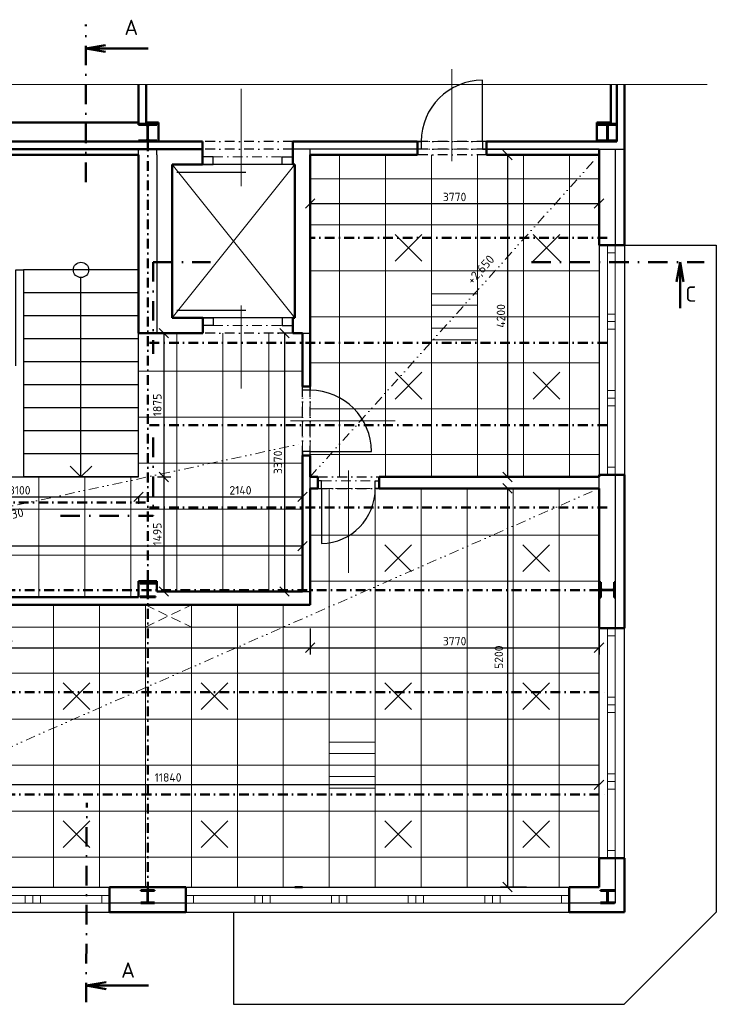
# Model space of a CAD drawing. Header units: millimetres. Extents: x -118752 to 407724, y -73278 to 155058.
# Tile 60 of 256: x 15542 to 24632, y 7913 to 20758. Entities that reach past the tile are written whole.
import ezdxf
from ezdxf.enums import TextEntityAlignment as Align

# ---------------------------------------------------------------- set-up
doc = ezdxf.new("R2010")
doc.units = ezdxf.units.MM
doc.header["$LTSCALE"] = 10
for name, pattern in [('DASHDOT', [25.4, 12.7, -6.35, 0, -6.35]), ('DASHED', [19.05, 12.7, -6.35]), ('DIVIDE', [31.75, 12.7, -6.35, 0, -6.35, 0, -6.35])]:
    doc.linetypes.add(name, pattern=pattern)
for name, color, linetype, lineweight in [('CKDVERE_', 7, 'Continuous', 25), ('CKDVERE_NADROVINOU', 1, 'DASHDOT', 18), ('CKDVERE_OSY', 1, 'Continuous', 18), ('CKDVERE_ZARUBNE_RAM', 5, 'Continuous', 25), ('CKKOTY', 3, 'Continuous', 25), ('CKOKNA', 1, 'Continuous', 18), ('CKPOPIS_POHLED', 3, 'Continuous', 25), ('CKRASTR', 7, 'DASHDOT', 15), ('CKREZY_OZNACENI', 4, 'DASHDOT', 50), ('CKSCHODY_PODROVINOU', 7, 'Continuous', 25), ('CKSCHODY_VYSTUP', 7, 'Continuous', 25), ('CKSTENY_NADROVINOU', 7, 'DASHDOT', 25), ('CKSTENY_PODROVINOU', 7, 'Continuous', 25), ('CKSTENY_REZ', 6, 'Continuous', 50), ('CKTEXTY_MALE', 3, 'Continuous', 18), ('CSPROFILY_REZY', 4, 'Continuous', 50), ('IN_C_TENKA', 7, 'Continuous', 18), ('podhledy', 7, 'Continuous', 20)]:
    doc.layers.add(name, color=color, linetype=linetype, lineweight=lineweight)
doc.styles.get("Standard").update_dxf_attribs({"font": 'isocpeur.ttf'})
doc.linetypes.add('PRERUSENI', pattern='A,60,[100,CADKON.SHX,S=2.5,R=0,X=0,Y=0],-10', length=70)
doc.dimstyles.new('CADKON', dxfattribs={"dimscale": 50, "dimtxt": 2.2, "dimasz": 2.5, "dimexe": 1.8, "dimexo": 5, "dimgap": 0.6, "dimtad": 1, "dimrnd": 1, "dimtxsty": 'Standard', "dimblk1": 'OBLIQUE', "dimblk2": 'OBLIQUE', "dimsah": 1, "dimcen": 2.5, "dimadec": 1, "dimazin": 2, "dimtfac": 1, "dimtdec": 4, "dimtix": 1, "dimtmove": 2, "dimatfit": 3, "dimldrblk": 'OPEN30', "dimfxl": 5, "dimfxlon": 1, "dimtolj": 1, "dimarcsym": 0})

# ---------------------------------------------------------------- blocks, each defined once
blk = doc.blocks.new('CK_S_EXT_HEAHEA180')
for p, q in [((-90, 85.5), (90, 85.5)), ((-90, 85.5), (-90, 76)), ((-90, 76), (-18, 76)), ((-3, -61), (-3, 61)), ((3, -61), (3, 61)), ((90, 76), (18, 76)), ((90, 85.5), (90, 76)), ((-90, -85.5), (-90, -76)), ((-90, -76), (-18, -76)), ((-90, -85.5), (90, -85.5)), ((90, -76), (18, -76)), ((90, -85.5), (90, -76))]:
    blk.add_line(p, q)
for centre, start, end in [((-18, 61), 0, 90), ((18, 61), 90, 180), ((-18, -61), 270, 0), ((18, -61), 180, 270)]:
    blk.add_arc(centre, 15, start, end)
blk = doc.blocks.new('CK_S_EXT_HEAHEA200')
for p, q in [((-100, 95), (100, 95)), ((-100, 95), (-100, 85)), ((-100, 85), (-21.25, 85)), ((-3.25, -67), (-3.25, 67)), ((3.25, -67), (3.25, 67)), ((100, 85), (21.25, 85)), ((100, 95), (100, 85)), ((-100, -95), (-100, -85)), ((-100, -85), (-21.25, -85)), ((-100, -95), (100, -95)), ((100, -85), (21.25, -85)), ((100, -95), (100, -85))]:
    blk.add_line(p, q)
for centre, start, end in [((-21.25, 67), 0, 90), ((21.25, 67), 90, 180), ((-21.25, -67), 270, 0), ((21.25, -67), 180, 270)]:
    blk.add_arc(centre, 18, start, end)
blk = doc.blocks.new('CK_S_EXT_HEAHEA240')
for p, q in [((-120, 115), (120, 115)), ((-120, 115), (-120, 103)), ((-120, 103), (-24.75, 103)), ((-3.75, -82), (-3.75, 82)), ((3.75, -82), (3.75, 82)), ((120, 103), (24.75, 103)), ((120, 115), (120, 103)), ((-120, -115), (-120, -103)), ((-120, -103), (-24.75, -103)), ((-120, -115), (120, -115)), ((120, -103), (24.75, -103)), ((120, -115), (120, -103))]:
    blk.add_line(p, q)
for centre, start, end in [((-24.75, 82), 0, 90), ((24.75, 82), 90, 180), ((-24.75, -82), 270, 0), ((24.75, -82), 180, 270)]:
    blk.add_arc(centre, 21, start, end)
blk = doc.blocks.new('_OBLIQUE')
at = {"color": 0, "linetype": 'ByBlock'}
blk.add_line((-0.5, -0.5), (0.5, 0.5), dxfattribs=at)
blk = doc.blocks.new('*D9742')
at = {"layer": 'CKKOTY', "color": 0, "lineweight": -2}
for p, q in [((19332, 18610), (19332, 18270)), ((23102, 18610), (23102, 18270)), ((19332, 18360), (23102, 18360))]:
    blk.add_line(p, q, dxfattribs=at)
at = {"layer": 'Defpoints', "color": 0}
for p in [(19332, 18993), (23102, 18993), (23102, 18360)]:
    blk.add_point(p, dxfattribs=at)
at = {"layer": 'CKKOTY', "color": 0, "lineweight": -2, "xscale": 125, "yscale": 125, "zscale": 125, "rotation": 180}
blk.add_blockref('_OBLIQUE', (19332, 18360), dxfattribs=at)
at = {"layer": 'CKKOTY', "color": 0, "lineweight": -2, "xscale": 125, "yscale": 125, "zscale": 125}
blk.add_blockref('_OBLIQUE', (23102, 18360), dxfattribs=at)
at = {"layer": 'CKKOTY', "color": 0, "insert": (21217, 18445), "char_height": 110, "attachment_point": 5}
blk.add_mtext('\\A1;3770', dxfattribs=at)
blk = doc.blocks.new('_Open30')
at = {"color": 0, "lineweight": -2}
for p, q in [((-1, 0.27), (0, 0)), ((0, 0), (-1, -0.27)), ((0, 0), (-1, 0))]:
    blk.add_line(p, q, dxfattribs=at)
blk = doc.blocks.new('*D9743')
at = {"layer": 'CKKOTY', "color": 0, "lineweight": -2}
for p, q in [((22157, 18993), (21817, 18993)), ((21907, 18993), (21907, 14793)), ((22157, 14793), (21817, 14793))]:
    blk.add_line(p, q, dxfattribs=at)
at = {"layer": 'Defpoints', "color": 0}
for p in [(23102, 18993), (21907, 14793), (23102, 14793)]:
    blk.add_point(p, dxfattribs=at)
at = {"layer": 'CKKOTY', "color": 0, "lineweight": -2, "xscale": 125, "yscale": 125, "zscale": 125}
for p, rotation in [((21907, 18993), 90), ((21907, 14793), 270)]:
    blk.add_blockref('_OBLIQUE', p, dxfattribs=dict(at, rotation=rotation))
at = {"layer": 'CKKOTY', "color": 0, "insert": (21822, 16893), "char_height": 110, "attachment_point": 5, "rotation": 90}
blk.add_mtext('\\A1;4200', dxfattribs=at)
blk = doc.blocks.new('*D9745')
at = {"layer": 'CKKOTY', "color": 0, "lineweight": -2}
for p, q in [((22157, 14643), (21817, 14643)), ((21907, 14643), (21907, 9443)), ((22157, 9443), (21817, 9443))]:
    blk.add_line(p, q, dxfattribs=at)
at = {"layer": 'Defpoints', "color": 0}
for p in [(23102, 14643), (21907, 9443), (23102, 9443)]:
    blk.add_point(p, dxfattribs=at)
at = {"layer": 'CKKOTY', "color": 0, "lineweight": -2, "xscale": 125, "yscale": 125, "zscale": 125}
for p, rotation in [((21907, 14643), 90), ((21907, 9443), 270)]:
    blk.add_blockref('_OBLIQUE', p, dxfattribs=dict(at, rotation=rotation))
at = {"layer": 'CKKOTY', "color": 0, "insert": (21795, 12441), "char_height": 110, "attachment_point": 5, "rotation": 90}
blk.add_mtext('\\A1;5200', dxfattribs=at)
blk = doc.blocks.new('*D9746')
at = {"layer": 'CKKOTY', "color": 0, "lineweight": -2}
for p, q in [((11262, 10526), (11262, 10866)), ((23102, 10526), (23102, 10866)), ((23102, 10776), (11262, 10776))]:
    blk.add_line(p, q, dxfattribs=at)
at = {"layer": 'Defpoints', "color": 0}
for p in [(11262, 10776), (11262, 9443), (23102, 9443)]:
    blk.add_point(p, dxfattribs=at)
at = {"layer": 'CKKOTY', "color": 0, "lineweight": -2, "xscale": 125, "yscale": 125, "zscale": 125, "rotation": 180}
blk.add_blockref('_OBLIQUE', (11262, 10776), dxfattribs=at)
at = {"layer": 'CKKOTY', "color": 0, "lineweight": -2, "xscale": 125, "yscale": 125, "zscale": 125}
blk.add_blockref('_OBLIQUE', (23102, 10776), dxfattribs=at)
at = {"layer": 'CKKOTY', "color": 0, "insert": (17478, 10872), "char_height": 110, "attachment_point": 5}
blk.add_mtext('\\A1;11840', dxfattribs=at)
blk = doc.blocks.new('*D9772')
at = {"layer": 'CKKOTY', "color": 0, "lineweight": -2}
for p, q in [((13992, 14723), (13992, 14443)), ((13992, 14533), (17092, 14533)), ((17092, 14543), (17092, 14443))]:
    blk.add_line(p, q, dxfattribs=at)
at = {"layer": 'Defpoints', "color": 0}
for p in [(13992, 14973), (17092, 14793), (17092, 14533)]:
    blk.add_point(p, dxfattribs=at)
at = {"layer": 'CKKOTY', "color": 0, "lineweight": -2, "xscale": 125, "yscale": 125, "zscale": 125, "rotation": 180}
blk.add_blockref('_OBLIQUE', (13992, 14533), dxfattribs=at)
at = {"layer": 'CKKOTY', "color": 0, "lineweight": -2, "xscale": 125, "yscale": 125, "zscale": 125}
blk.add_blockref('_OBLIQUE', (17092, 14533), dxfattribs=at)
at = {"layer": 'CKKOTY', "color": 0, "insert": (15542, 14618), "char_height": 110, "attachment_point": 5}
blk.add_mtext('\\A1;3100', dxfattribs=at)
blk = doc.blocks.new('*D9773')
at = {"layer": 'CKKOTY', "color": 0, "lineweight": -2}
for p, q in [((19232, 14723), (19232, 14443)), ((17092, 14543), (17092, 14443)), ((17092, 14533), (19232, 14533))]:
    blk.add_line(p, q, dxfattribs=at)
at = {"layer": 'Defpoints', "color": 0}
for p in [(19232, 14973), (17092, 14793), (19232, 14533)]:
    blk.add_point(p, dxfattribs=at)
at = {"layer": 'CKKOTY', "color": 0, "lineweight": -2, "xscale": 125, "yscale": 125, "zscale": 125, "rotation": 180}
blk.add_blockref('_OBLIQUE', (17092, 14533), dxfattribs=at)
at = {"layer": 'CKKOTY', "color": 0, "lineweight": -2, "xscale": 125, "yscale": 125, "zscale": 125}
blk.add_blockref('_OBLIQUE', (19232, 14533), dxfattribs=at)
at = {"layer": 'CKKOTY', "color": 0, "insert": (18423, 14618), "char_height": 110, "attachment_point": 5}
blk.add_mtext('\\A1;2140', dxfattribs=at)
blk = doc.blocks.new('*D9774')
at = {"layer": 'CKKOTY', "color": 0, "lineweight": -2}
for p, q in [((9922, 13639), (9922, 13979)), ((19232, 13889), (9922, 13889)), ((19232, 13639), (19232, 13979))]:
    blk.add_line(p, q, dxfattribs=at)
at = {"layer": 'Defpoints', "color": 0}
for p in [(9922, 13889), (19232, 13298), (9922, 13223)]:
    blk.add_point(p, dxfattribs=at)
at = {"layer": 'CKKOTY', "color": 0, "lineweight": -2, "xscale": 125, "yscale": 125, "zscale": 125, "rotation": 180}
blk.add_blockref('_OBLIQUE', (9922, 13889), dxfattribs=at)
at = {"layer": 'CKKOTY', "color": 0, "lineweight": -2, "xscale": 125, "yscale": 125, "zscale": 125}
blk.add_blockref('_OBLIQUE', (19232, 13889), dxfattribs=at)
at = {"layer": 'CKKOTY', "color": 0, "insert": (14577, 13974), "char_height": 110, "attachment_point": 5}
blk.add_mtext('\\A1;9310', dxfattribs=at)
blk = doc.blocks.new('*D9775')
at = {"layer": 'CKKOTY', "color": 0, "lineweight": -2}
for p, q in [((18982, 16668), (18907, 16668)), ((18997, 16668), (18997, 13298)), ((18982, 13298), (18907, 13298))]:
    blk.add_line(p, q, dxfattribs=at)
at = {"layer": 'Defpoints', "color": 0}
for p in [(19232, 16668), (18997, 13298), (19232, 13298)]:
    blk.add_point(p, dxfattribs=at)
at = {"layer": 'CKKOTY', "color": 0, "lineweight": -2, "xscale": 125, "yscale": 125, "zscale": 125}
for p, rotation in [((18997, 16668), 90), ((18997, 13298), 270)]:
    blk.add_blockref('_OBLIQUE', p, dxfattribs=dict(at, rotation=rotation))
at = {"layer": 'CKKOTY', "color": 0, "insert": (18912, 14983), "char_height": 110, "attachment_point": 5, "rotation": 90}
blk.add_mtext('\\A1;3370', dxfattribs=at)
blk = doc.blocks.new('*D9776')
at = {"layer": 'CKKOTY', "color": 0, "lineweight": -2}
for p, q in [((17342, 16668), (17513, 16668)), ((17423, 16668), (17423, 14793)), ((17342, 14793), (17513, 14793))]:
    blk.add_line(p, q, dxfattribs=at)
at = {"layer": 'Defpoints', "color": 0}
for p in [(17092, 16668), (17092, 14793), (17423, 14793)]:
    blk.add_point(p, dxfattribs=at)
at = {"layer": 'CKKOTY', "color": 0, "lineweight": -2, "xscale": 125, "yscale": 125, "zscale": 125}
for p, rotation in [((17423, 16668), 90), ((17423, 14793), 270)]:
    blk.add_blockref('_OBLIQUE', p, dxfattribs=dict(at, rotation=rotation))
at = {"layer": 'CKKOTY', "color": 0, "insert": (17338, 15731), "char_height": 110, "attachment_point": 5, "rotation": 90}
blk.add_mtext('\\A1;1875', dxfattribs=at)
blk = doc.blocks.new('*D9777')
at = {"layer": 'CKKOTY', "color": 0, "lineweight": -2}
for p, q in [((17342, 14793), (17513, 14793)), ((17423, 14793), (17423, 13298)), ((17582, 13298), (17513, 13298))]:
    blk.add_line(p, q, dxfattribs=at)
at = {"layer": 'Defpoints', "color": 0}
for p in [(17092, 14793), (17332, 13298), (17423, 13298)]:
    blk.add_point(p, dxfattribs=at)
at = {"layer": 'CKKOTY', "color": 0, "lineweight": -2, "xscale": 125, "yscale": 125, "zscale": 125}
for p, rotation in [((17423, 14793), 90), ((17423, 13298), 270)]:
    blk.add_blockref('_OBLIQUE', p, dxfattribs=dict(at, rotation=rotation))
at = {"layer": 'CKKOTY', "color": 0, "insert": (17338, 14046), "char_height": 110, "attachment_point": 5, "rotation": 90}
blk.add_mtext('\\A1;1495', dxfattribs=at)
blk = doc.blocks.new('*D9789')
at = {"layer": 'CKKOTY', "color": 0, "lineweight": -2}
for p, q in [((11262, 12815), (11262, 12475)), ((19332, 12815), (19332, 12475)), ((11262, 12565), (19332, 12565))]:
    blk.add_line(p, q, dxfattribs=at)
at = {"layer": 'Defpoints', "color": 0}
for p in [(11262, 13123), (19332, 13123), (19332, 12565)]:
    blk.add_point(p, dxfattribs=at)
at = {"layer": 'CKKOTY', "color": 0, "lineweight": -2, "xscale": 125, "yscale": 125, "zscale": 125, "rotation": 180}
blk.add_blockref('_OBLIQUE', (11262, 12565), dxfattribs=at)
at = {"layer": 'CKKOTY', "color": 0, "lineweight": -2, "xscale": 125, "yscale": 125, "zscale": 125}
blk.add_blockref('_OBLIQUE', (19332, 12565), dxfattribs=at)
at = {"layer": 'CKKOTY', "color": 0, "insert": (15297, 12650), "char_height": 110, "attachment_point": 5}
blk.add_mtext('\\A1;8070', dxfattribs=at)
blk = doc.blocks.new('*D9790')
at = {"layer": 'CKKOTY', "color": 0, "lineweight": -2}
for p, q in [((19332, 12815), (19332, 12475)), ((23102, 12815), (23102, 12475)), ((19332, 12565), (23102, 12565))]:
    blk.add_line(p, q, dxfattribs=at)
at = {"layer": 'Defpoints', "color": 0}
for p in [(23102, 14643), (19332, 13123), (23102, 12565)]:
    blk.add_point(p, dxfattribs=at)
at = {"layer": 'CKKOTY', "color": 0, "lineweight": -2, "xscale": 125, "yscale": 125, "zscale": 125, "rotation": 180}
blk.add_blockref('_OBLIQUE', (19332, 12565), dxfattribs=at)
at = {"layer": 'CKKOTY', "color": 0, "lineweight": -2, "xscale": 125, "yscale": 125, "zscale": 125}
blk.add_blockref('_OBLIQUE', (23102, 12565), dxfattribs=at)
at = {"layer": 'CKKOTY', "color": 0, "insert": (21217, 12650), "char_height": 110, "attachment_point": 5}
blk.add_mtext('\\A1;3770', dxfattribs=at)

msp = doc.modelspace()

# ---------------------------------------------------------------- linework, layer by layer
at = {"layer": 'CKDVERE_'}
for p, q in [((21582.123, 19168.166), (21582.123, 19968.166)), ((17590.844, 18768.166), (18490.844, 18768.166)), ((17590.844, 16968.166), (18490.844, 16968.166)), ((19332.123, 15123.166), (20132.123, 15123.166)), ((19482.123, 14643.166), (19482.123, 13923.166))]:
    msp.add_line(p, q, dxfattribs=at)
for centre, radius, start, end in [((21582.123, 19168.166), 800, 90, 180), ((19332.123, 15123.166), 800, 0, 90), ((19464.814, 14640.272), 717.315, 271.3827048, 0.2311541)]:
    msp.add_arc(centre, radius, start, end, dxfattribs=at)
at = {"layer": 'CKDVERE_NADROVINOU'}
for p, q in [((21582.123, 19168.166), (20782.123, 19168.166)), ((21582.123, 19068.166), (20782.123, 19068.166)), ((18067.123, 18968.166), (18967.123, 18968.166)), ((18067.123, 18868.166), (18967.123, 18868.166)), ((18067.123, 16868.166), (18967.123, 16868.166)), ((18067.123, 16768.166), (18967.123, 16768.166)), ((19232.123, 15123.166), (19232.123, 15923.166)), ((19332.123, 15123.166), (19332.123, 15923.166)), ((19482.123, 14743.166), (20182.123, 14743.166)), ((19482.123, 14643.166), (20182.123, 14643.166))]:
    msp.add_line(p, q, dxfattribs=at)
at = {"layer": 'CKDVERE_OSY'}
for p, q in [((21182.123, 20113.166), (21182.123, 18913.166)), ((18432.123, 18586.966), (18432.123, 19855.946)), ((18432.123, 17027.655), (18432.123, 15945.296)), ((19077.123, 15523.166), (20443.434, 15523.166)), ((19832.123, 14878.166), (19832.123, 13539.723))]:
    msp.add_line(p, q, dxfattribs=at)
at = {"layer": 'CKDVERE_ZARUBNE_RAM'}
for p, q in [((20732.123, 19168.166), (20782.123, 19168.166)), ((20732.123, 19068.166), (20732.123, 19168.166)), ((20782.123, 19168.166), (20782.123, 19068.166)), ((21632.123, 19168.166), (21582.123, 19168.166)), ((21582.123, 19168.166), (21582.123, 19068.166)), ((21632.123, 19068.166), (21632.123, 19168.166)), ((20782.123, 19068.166), (20732.123, 19068.166)), ((21582.123, 19068.166), (21632.123, 19068.166)), ((18067.123, 18968.166), (17927.123, 18968.166)), ((17927.123, 18968.166), (17927.123, 18868.166)), ((18067.123, 18868.166), (18067.123, 18968.166)), ((18967.123, 18868.166), (18967.123, 18968.166)), ((18967.123, 18968.166), (19107.123, 18968.166)), ((19107.123, 18968.166), (19107.123, 18868.166)), ((17927.123, 18868.166), (18067.123, 18868.166)), ((19107.123, 18868.166), (18967.123, 18868.166)), ((17932.123, 16768.166), (17932.123, 16868.166)), ((17932.123, 16868.166), (18067.123, 16868.166)), ((18067.123, 16868.166), (18067.123, 16768.166)), ((18967.123, 16868.166), (18967.123, 16768.166)), ((19107.123, 16868.166), (18967.123, 16868.166)), ((19107.123, 16768.166), (19107.123, 16868.166)), ((18067.123, 16768.166), (17932.123, 16768.166)), ((18967.123, 16768.166), (19107.123, 16768.166)), ((19232.123, 15923.166), (19232.123, 15973.166)), ((19232.123, 15973.166), (19332.123, 15973.166)), ((19332.123, 15973.166), (19332.123, 15923.166)), ((19332.123, 15923.166), (19232.123, 15923.166)), ((19332.123, 15123.166), (19232.123, 15123.166)), ((19232.123, 15123.166), (19232.123, 15073.166)), ((19232.123, 15073.166), (19332.123, 15073.166)), ((19332.123, 15073.166), (19332.123, 15123.166)), ((19482.123, 14743.166), (19432.123, 14743.166)), ((19432.123, 14743.166), (19432.123, 14643.166)), ((19482.123, 14643.166), (19482.123, 14743.166)), ((20182.123, 14643.166), (20182.123, 14743.166)), ((20182.123, 14743.166), (20232.123, 14743.166)), ((20232.123, 14743.166), (20232.123, 14643.166)), ((19432.123, 14643.166), (19482.123, 14643.166)), ((20232.123, 14643.166), (20182.123, 14643.166))]:
    msp.add_line(p, q, dxfattribs=at)
at = {"layer": 'CKOKNA'}
for p, q in [((23212.123, 17718.166), (23212.123, 17818.166)), ((23312.123, 17818.166), (23212.123, 17818.166)), ((23312.123, 17718.166), (23312.123, 17818.166)), ((23212.123, 17718.166), (23212.123, 16918.166)), ((23312.123, 17718.166), (23212.123, 17718.166)), ((23312.123, 17718.166), (23312.123, 16918.166)), ((23212.123, 16818.166), (23212.123, 16918.166)), ((23312.123, 16918.166), (23212.123, 16918.166)), ((23312.123, 16818.166), (23312.123, 16918.166)), ((23212.123, 16718.166), (23212.123, 16818.166)), ((23312.123, 16818.166), (23212.123, 16818.166)), ((23212.123, 16718.166), (23212.123, 15918.166)), ((23312.123, 16718.166), (23212.123, 16718.166)), ((23312.123, 16718.166), (23312.123, 16818.166)), ((23312.123, 16718.166), (23312.123, 15918.166)), ((23212.123, 15818.166), (23212.123, 15918.166)), ((23312.123, 15918.166), (23212.123, 15918.166)), ((23312.123, 15818.166), (23212.123, 15818.166)), ((23212.123, 15718.166), (23212.123, 15818.166)), ((23312.123, 15818.166), (23312.123, 15918.166)), ((23312.123, 15718.166), (23312.123, 15818.166)), ((23212.123, 15718.166), (23212.123, 14918.166)), ((23312.123, 15718.166), (23212.123, 15718.166)), ((23312.123, 15718.166), (23312.123, 14918.166)), ((23212.123, 14918.166), (23212.123, 14818.166)), ((23312.123, 14918.166), (23212.123, 14918.166)), ((23312.123, 14918.166), (23312.123, 14818.166)), ((23312.123, 14818.166), (23212.123, 14818.166)), ((23212.123, 12718.166), (23212.123, 12818.166)), ((23312.123, 12818.166), (23212.123, 12818.166)), ((23212.123, 11918.166), (23212.123, 12718.166)), ((23312.123, 12718.166), (23212.123, 12718.166)), ((23312.123, 12718.166), (23312.123, 12818.166)), ((23312.123, 11918.166), (23312.123, 12718.166)), ((23312.123, 11918.166), (23212.123, 11918.166)), ((23212.123, 11918.166), (23212.123, 11818.166)), ((23312.123, 11818.166), (23212.123, 11818.166)), ((23212.123, 11818.166), (23212.123, 11718.166)), ((23312.123, 11918.166), (23312.123, 11818.166)), ((23312.123, 11818.166), (23312.123, 11718.166)), ((23212.123, 10918.166), (23212.123, 11718.166)), ((23312.123, 11718.166), (23212.123, 11718.166)), ((23312.123, 10918.166), (23312.123, 11718.166)), ((23212.123, 10918.166), (23212.123, 10818.166)), ((23312.123, 10918.166), (23212.123, 10918.166)), ((23312.123, 10818.166), (23212.123, 10818.166)), ((23212.123, 10818.166), (23212.123, 10718.166)), ((23312.123, 10918.166), (23312.123, 10818.166)), ((23312.123, 10818.166), (23312.123, 10718.166)), ((23212.123, 9918.166), (23212.123, 10718.166)), ((23312.123, 10718.166), (23212.123, 10718.166)), ((23312.123, 9918.166), (23312.123, 10718.166)), ((23312.123, 9918.166), (23212.123, 9918.166)), ((23212.123, 9918.166), (23212.123, 9818.166)), ((23312.123, 9918.166), (23312.123, 9818.166)), ((23312.123, 9818.166), (23212.123, 9818.166)), ((14812.123, 9332.666), (15612.123, 9332.666)), ((15712.123, 9332.666), (15612.123, 9332.666)), ((15612.123, 9232.666), (15612.123, 9332.666)), ((15712.123, 9232.666), (15712.123, 9332.666)), ((15812.123, 9332.666), (15712.123, 9332.666)), ((15812.123, 9332.666), (16612.123, 9332.666)), ((15812.123, 9232.666), (15812.123, 9332.666)), ((16612.123, 9232.666), (16612.123, 9332.666)), ((16612.123, 9332.666), (16712.123, 9332.666)), ((16712.123, 9232.666), (16712.123, 9332.666)), ((17812.123, 9332.666), (17712.123, 9332.666)), ((17712.123, 9232.666), (17712.123, 9332.666)), ((17812.123, 9332.666), (18612.123, 9332.666)), ((17812.123, 9232.666), (17812.123, 9332.666)), ((18712.123, 9332.666), (18612.123, 9332.666)), ((18612.123, 9232.666), (18612.123, 9332.666)), ((18712.123, 9232.666), (18712.123, 9332.666)), ((18812.123, 9332.666), (18712.123, 9332.666)), ((18812.123, 9332.666), (19612.123, 9332.666)), ((18812.123, 9232.666), (18812.123, 9332.666)), ((19712.123, 9332.666), (19612.123, 9332.666)), ((19612.123, 9232.666), (19612.123, 9332.666)), ((19712.123, 9232.666), (19712.123, 9332.666)), ((19812.123, 9332.666), (19712.123, 9332.666)), ((19812.123, 9332.666), (20612.123, 9332.666)), ((19812.123, 9232.666), (19812.123, 9332.666)), ((20712.123, 9332.666), (20612.123, 9332.666)), ((20612.123, 9232.666), (20612.123, 9332.666)), ((20712.123, 9232.666), (20712.123, 9332.666)), ((20812.123, 9332.666), (20712.123, 9332.666)), ((20812.123, 9332.666), (21612.123, 9332.666)), ((20812.123, 9232.666), (20812.123, 9332.666)), ((21712.123, 9332.666), (21612.123, 9332.666)), ((21612.123, 9232.666), (21612.123, 9332.666)), ((21712.123, 9232.666), (21712.123, 9332.666)), ((21812.123, 9332.666), (21712.123, 9332.666)), ((21812.123, 9332.666), (22612.123, 9332.666)), ((21812.123, 9232.666), (21812.123, 9332.666)), ((22612.123, 9232.666), (22612.123, 9332.666)), ((22612.123, 9332.666), (22712.123, 9332.666)), ((22712.123, 9232.666), (22712.123, 9332.666)), ((14812.123, 9232.666), (15612.123, 9232.666)), ((15712.123, 9232.666), (15612.123, 9232.666)), ((15812.123, 9232.666), (15712.123, 9232.666)), ((15812.123, 9232.666), (16612.123, 9232.666)), ((16612.123, 9232.666), (16712.123, 9232.666)), ((17812.123, 9232.666), (17712.123, 9232.666)), ((17812.123, 9232.666), (18612.123, 9232.666)), ((18712.123, 9232.666), (18612.123, 9232.666)), ((18812.123, 9232.666), (18712.123, 9232.666)), ((18812.123, 9232.666), (19612.123, 9232.666)), ((19712.123, 9232.666), (19612.123, 9232.666)), ((19812.123, 9232.666), (19712.123, 9232.666)), ((19812.123, 9232.666), (20612.123, 9232.666)), ((20712.123, 9232.666), (20612.123, 9232.666)), ((20812.123, 9232.666), (20712.123, 9232.666)), ((20812.123, 9232.666), (21612.123, 9232.666)), ((21712.123, 9232.666), (21612.123, 9232.666)), ((21812.123, 9232.666), (21712.123, 9232.666)), ((21812.123, 9232.666), (22612.123, 9232.666)), ((22612.123, 9232.666), (22712.123, 9232.666))]:
    msp.add_line(p, q, dxfattribs=at)
at = {"layer": 'CKRASTR', "linetype": 'PRERUSENI'}
msp.add_line((5790.711, 19913.268), (24512.283, 19913.268), dxfattribs=at)
at = {"layer": 'CKREZY_OZNACENI', "ltscale": 2}
for p, q in [((16403.79, 18639.472), (16403.79, 20694.313)), ((17283.931, 17594.578), (17283.931, 16399.884)), ((17283.931, 17594.578), (18033.931, 17594.578)), ((22218.756, 17594.578), (24473.781, 17594.578)), ((17283.931, 15305.51), (17283.931, 14286.323)), ((16074.573, 14286.323), (17283.931, 14286.323)), ((16410.239, 7939.065), (16416.688, 10539.672))]:
    msp.add_line(p, q, dxfattribs=at)
at = {"layer": 'CKREZY_OZNACENI', "linetype": 'Continuous'}
for p, q in [((16403.79, 20381.807), (16662.302, 20427.39)), ((16403.79, 20381.807), (17216.635, 20381.807)), ((16403.79, 20381.807), (16662.302, 20336.225)), ((24160.129, 17594.578), (24114.546, 17336.066)), ((24160.129, 17594.578), (24160.129, 16994.578)), ((24160.129, 17594.578), (24205.711, 17336.066)), ((16411.018, 8157.333), (16669.53, 8202.916)), ((16411.018, 8157.333), (17223.863, 8157.333)), ((16411.018, 8157.333), (16669.53, 8111.751))]:
    msp.add_line(p, q, dxfattribs=at)
at = {"layer": 'CKSCHODY_PODROVINOU'}
for p, q in [((17092.123, 17493.166), (15592.123, 17493.166)), ((17092.123, 17193.166), (15592.123, 17193.166)), ((17092.123, 16893.166), (15592.123, 16893.166)), ((17092.123, 16593.166), (15592.123, 16593.166)), ((17092.123, 16293.166), (15592.123, 16293.166)), ((17092.123, 15993.166), (15592.123, 15993.166)), ((17092.123, 15693.166), (15592.123, 15693.166)), ((17092.123, 15393.166), (15592.123, 15393.166)), ((17092.123, 15093.166), (15592.123, 15093.166)), ((17092.123, 14793.166), (15592.123, 14793.166))]:
    msp.add_line(p, q, dxfattribs=at)
msp.add_lwpolyline([(15492.123, 16241.971), (15492.123, 17493.166), (15592.123, 17493.166), (15592.123, 14793.166), (15592.123, 14793.141)], dxfattribs=at)
at = {"layer": 'CKSCHODY_VYSTUP'}
for q in [(16342.123, 17393.266), (16200.843, 14934.446), (16483.403, 14934.446)]:
    msp.add_line((16342.123, 14793.166), q, dxfattribs=at)
msp.add_circle((16342.123, 17493.166), 99.9, dxfattribs=at)
at = {"layer": 'CKSTENY_NADROVINOU'}
for p, q in [((19107.123, 19168.166), (17927.123, 19168.166)), ((21632.123, 19168.166), (20732.123, 19168.166)), ((19107.123, 19068.166), (17927.123, 19068.166)), ((19107.123, 19068.166), (17927.123, 19068.166)), ((21632.123, 19068.166), (20732.123, 19068.166)), ((21632.123, 18993.166), (20732.123, 18993.166)), ((19107.123, 16668.166), (17932.123, 16668.166)), ((19232.123, 15073.166), (19232.123, 15973.166)), ((19332.123, 15073.166), (19332.123, 15973.166)), ((19432.123, 14793.166), (20232.123, 14793.166)), ((19432.123, 14643.166), (20232.123, 14643.166))]:
    msp.add_line(p, q, dxfattribs=at)
at = {"layer": 'CKSTENY_PODROVINOU'}
for p, q in [((23432.123, 19068.166), (23432.123, 19913.268)), ((6492.123, 19168.166), (17927.123, 19168.166)), ((17927.123, 19068.166), (17927.123, 19168.166)), ((19107.123, 19068.166), (19107.123, 19168.166)), ((20732.123, 19068.166), (20732.123, 19168.166)), ((21632.123, 19068.166), (21632.123, 19168.166)), ((6492.123, 19068.166), (17927.123, 19068.166)), ((17332.123, 19068.166), (6822.123, 19068.199)), ((17092.123, 18993.199), (17092.123, 19068.199)), ((17927.123, 19068.166), (17332.123, 19068.199)), ((17332.123, 18993.199), (17332.123, 19068.166)), ((20732.123, 19068.166), (19107.123, 19068.166)), ((19332.123, 19068.166), (19107.123, 19068.166)), ((20732.123, 19068.166), (19332.123, 19068.166)), ((19332.123, 18993.166), (19332.123, 19068.166)), ((23102.123, 19068.166), (21632.123, 19068.166)), ((21632.123, 19068.166), (23432.123, 19068.166)), ((23102.123, 19068.166), (23432.123, 19068.166)), ((23312.123, 19068.166), (23312.123, 17818.166)), ((23312.123, 19068.166), (23432.123, 19068.166)), ((17332.123, 18993.199), (17332.123, 16668.166)), ((19107.123, 18868.166), (17927.123, 18868.166)), ((23102.123, 17818.166), (23102.123, 14818.166)), ((23312.123, 17818.166), (23432.123, 17818.166)), ((23432.123, 17818.166), (23432.123, 14818.166)), ((23432.123, 17818.166), (24632.123, 17818.166)), ((24632.123, 17818.166), (24632.123, 9112.666)), ((19107.123, 16868.166), (17932.123, 16868.166)), ((19232.123, 16668.166), (19332.123, 16668.166)), ((23102.123, 14643.166), (23102.123, 14793.166)), ((23312.123, 14818.166), (23312.123, 12818.166)), ((23312.123, 14818.166), (23432.123, 14818.166)), ((19232.123, 13298.166), (19332.123, 13298.166)), ((23102.123, 9818.166), (23102.123, 12818.166)), ((23312.123, 12818.166), (23432.123, 12818.166)), ((23432.123, 9818.166), (23432.123, 12818.166)), ((23312.123, 9818.166), (23312.123, 9232.666)), ((23312.123, 9818.166), (23432.123, 9818.166)), ((11712.123, 9442.666), (16712.123, 9442.666)), ((17712.123, 9442.666), (22712.123, 9442.666)), ((17712.123, 9232.666), (16712.123, 9232.666)), ((16712.123, 9232.666), (16712.123, 9112.666)), ((17712.123, 9232.666), (17712.123, 9112.666)), ((23312.123, 9232.666), (22712.123, 9232.666)), ((22712.123, 9232.666), (22712.123, 9112.666)), ((11712.123, 9112.666), (16712.123, 9112.666)), ((17712.123, 9112.666), (22712.123, 9112.666)), ((18331.123, 9112.666), (18331.123, 7912.666)), ((23431.064, 7912.666), (24632.123, 9112.666)), ((18331.123, 7912.666), (23431.064, 7912.666))]:
    msp.add_line(p, q, dxfattribs=at)
at = {"layer": 'CKSTENY_PODROVINOU', "color": 0, "linetype": 'Continuous'}
msp.add_line((19332.123, 14643.166), (19332.123, 14793.166), dxfattribs=at)
at = {"layer": 'CKSTENY_PODROVINOU'}
msp.add_lwpolyline([(13992.123, 14793.141), (17092.123, 14793.141), (17092.123, 18993.166), (13992.123, 18993.166), (13992.123, 14793.141)], dxfattribs=at)
at = {"layer": 'CKSTENY_REZ'}
for p, q in [((17092.123, 19398.166), (17092.123, 19913.268)), ((17192.123, 19418.166), (17192.123, 19913.268)), ((23257.123, 19913.268), (23257.123, 19418.166)), ((23332.123, 19168.166), (23332.123, 19913.268)), ((23432.123, 19068.166), (23432.123, 19913.268)), ((11072.123, 19418.166), (17092.123, 19418.166)), ((17192.123, 19418.166), (17352.123, 19418.166)), ((17352.123, 19418.166), (17352.123, 19168.166)), ((23257.123, 19418.166), (23072.123, 19418.166)), ((23072.123, 19418.166), (23072.123, 19168.166)), ((5790.711, 19168.166), (17927.123, 19168.166)), ((17092.123, 19168.166), (17192.123, 19168.166)), ((17927.123, 19068.166), (17927.123, 19168.166)), ((20732.123, 19168.166), (19107.123, 19168.166)), ((19107.123, 19068.166), (19107.123, 19168.166)), ((20732.123, 19068.166), (20732.123, 19168.166)), ((23332.123, 19168.166), (21632.123, 19168.166)), ((21632.123, 19068.166), (21632.123, 19168.166)), ((6822.123, 19068.199), (17332.123, 19068.199)), ((17332.123, 19068.199), (17332.123, 19068.166)), ((17927.123, 19068.166), (17332.123, 19068.166)), ((17332.123, 19068.166), (17927.123, 19068.166)), ((17927.123, 19068.166), (17927.123, 18868.166)), ((19107.123, 19068.166), (19107.123, 18868.166)), ((20732.123, 18993.166), (20732.123, 19068.166)), ((21632.123, 18993.166), (21632.123, 19068.166)), ((23102.123, 19068.166), (23102.123, 17818.166)), ((23432.123, 19068.166), (23432.123, 17818.166)), ((13992.123, 18993.199), (17092.123, 18993.166)), ((17092.123, 16668.166), (17092.123, 18993.166)), ((19332.123, 16668.166), (19332.123, 18993.166)), ((19332.123, 18993.166), (20732.123, 18993.166)), ((21632.123, 18993.166), (23102.123, 18993.166)), ((17532.123, 18868.166), (17532.123, 16868.166)), ((17927.123, 18868.166), (17532.123, 18868.166)), ((19132.123, 18868.166), (19107.123, 18868.166)), ((19132.123, 16868.166), (19132.123, 18868.166)), ((23432.123, 17818.166), (23102.123, 17818.166)), ((17532.123, 16868.166), (17932.123, 16868.166)), ((17932.123, 16668.166), (17932.123, 16868.166)), ((19107.123, 16668.166), (19107.123, 16868.166)), ((19107.123, 16868.166), (19132.123, 16868.166)), ((17332.123, 16668.166), (17092.123, 16668.166)), ((17332.123, 16668.166), (17932.123, 16668.166)), ((19107.123, 16668.166), (19232.123, 16668.166)), ((19232.123, 15973.166), (19232.123, 16668.166)), ((19332.123, 15973.166), (19332.123, 16668.166)), ((19332.123, 15973.166), (19232.123, 15973.166)), ((19232.123, 13298.166), (19232.123, 15073.166)), ((19332.123, 15073.166), (19232.123, 15073.166)), ((19332.123, 14793.166), (19332.123, 15073.166)), ((19332.123, 14793.166), (19432.123, 14793.166)), ((19432.123, 14643.166), (19432.123, 14793.166)), ((20232.123, 14793.166), (23102.123, 14793.166)), ((20232.123, 14643.166), (20232.123, 14793.166)), ((23432.123, 14818.166), (23102.123, 14818.166)), ((23102.123, 14818.166), (23102.123, 14793.166)), ((23432.123, 14818.166), (23432.123, 12818.166)), ((19332.123, 14643.166), (19432.123, 14643.166)), ((19332.123, 13123.166), (19332.123, 14643.166)), ((20232.123, 14643.166), (23102.123, 14643.166)), ((23102.123, 14643.166), (23102.123, 12818.166)), ((17092.123, 13223.166), (17092.123, 13432.898)), ((17092.123, 13432.898), (17332.123, 13432.898)), ((17332.123, 13432.898), (17332.123, 13298.166)), ((17332.123, 13298.166), (19232.123, 13298.166)), ((12962.123, 13123.166), (19332.123, 13123.166)), ((13992.123, 13223.166), (17092.123, 13223.166)), ((23432.123, 12818.166), (23102.123, 12818.166)), ((23102.123, 9818.166), (23102.123, 9442.666)), ((23432.123, 9818.166), (23102.123, 9818.166)), ((23432.123, 9818.166), (23432.123, 9112.666)), ((17712.123, 9442.666), (16712.123, 9442.666)), ((16712.123, 9112.666), (16712.123, 9442.666)), ((17332.123, 9442.666), (17232.123, 9442.666)), ((17712.123, 9112.666), (17712.123, 9442.666)), ((19232.123, 9442.666), (19132.123, 9442.666)), ((23102.123, 9442.666), (22712.123, 9442.666)), ((22712.123, 9112.666), (22712.123, 9442.666)), ((17712.123, 9112.666), (16712.123, 9112.666)), ((23432.123, 9112.666), (22712.123, 9112.666))]:
    msp.add_line(p, q, dxfattribs=at)
at = {"layer": 'CSPROFILY_REZY', "linetype": 'DASHDOT'}
for p, q in [((17212.123, 19168.166), (17212.123, 9403.666)), ((23208.373, 17913.166), (19332.123, 17913.166)), ((23208.373, 16543.166), (17212.123, 16543.166)), ((23208.373, 15468.166), (17212.123, 15468.166)), ((11212.123, 14461.166), (17212.123, 14461.166)), ((23208.373, 14393.166), (17212.123, 14393.166)), ((6715.373, 13316.166), (23117.123, 13316.166)), ((6715.373, 11983.166), (23212.123, 11983.166)), ((6715.373, 10650.166), (23212.123, 10650.166))]:
    msp.add_line(p, q, dxfattribs=at)
at = {"layer": 'IN_C_TENKA'}
for p, q in [((19132.123, 18868.166), (17532.123, 16868.166)), ((17532.123, 18868.166), (19132.123, 16868.166))]:
    msp.add_line(p, q, dxfattribs=at)
at = {"layer": 'podhledy', "linetype": 'DIVIDE'}
for p, q in [((19332.123, 14793.166), (23102.123, 18993.166)), ((9922.123, 13223.166), (19232.123, 15227.804)), ((11262.123, 9442.666), (23102.123, 14643.166))]:
    msp.add_line(p, q, dxfattribs=at)
at = {"layer": 'podhledy'}
for p, q in [((19717.123, 18993.166), (19717.123, 14793.166)), ((20317.123, 18993.166), (20317.123, 14793.166)), ((20917.123, 18993.166), (20917.123, 14793.166)), ((21517.123, 18993.166), (21517.123, 14793.166)), ((22117.123, 18993.166), (22117.123, 14793.166)), ((22717.123, 18993.166), (22717.123, 14793.166)), ((19332.123, 18683.166), (23102.123, 18683.166)), ((19332.123, 18083.166), (23102.123, 18083.166)), ((20443.074, 17957.215), (20791.171, 17609.117)), ((20443.074, 17609.117), (20791.171, 17957.215)), ((22243.074, 17957.215), (22591.171, 17609.117)), ((22243.074, 17609.117), (22591.171, 17957.215)), ((19332.123, 17483.166), (23102.123, 17483.166)), ((20917.123, 17033.166), (21517.123, 17033.166)), ((19332.123, 16883.166), (23102.123, 16883.166)), ((20917.123, 16883.166), (21517.123, 16883.166)), ((20917.123, 16733.166), (21517.123, 16733.166)), ((17592.123, 13298.166), (17592.123, 16668.166)), ((18192.123, 13298.166), (18192.123, 16668.166)), ((18792.123, 13298.166), (18792.123, 16668.166)), ((19332.123, 16283.166), (23102.123, 16283.166)), ((17092.123, 16173.168), (19232.123, 16173.168)), ((20443.074, 16157.215), (20791.171, 15809.117)), ((20443.074, 15809.117), (20791.171, 16157.215)), ((22243.074, 16157.215), (22591.171, 15809.117)), ((22243.074, 15809.117), (22591.171, 16157.215)), ((19332.123, 15683.166), (23102.123, 15683.166)), ((17092.123, 15573.168), (19232.123, 15573.168)), ((19332.123, 15083.166), (23102.123, 15083.166)), ((17092.123, 14973.168), (19232.123, 14973.168)), ((15792.123, 13223.166), (15792.123, 14793.141)), ((16392.123, 13223.166), (16392.123, 14793.141)), ((16992.123, 13223.166), (16992.123, 14793.141)), ((19582.123, 9442.666), (19582.123, 14643.166)), ((20182.123, 9442.666), (20182.123, 14643.166)), ((20782.123, 9442.666), (20782.123, 14643.166)), ((21382.123, 9442.666), (21382.123, 14643.166)), ((21982.123, 9442.666), (21982.123, 14643.166)), ((22582.123, 9442.666), (22582.123, 14643.166)), ((9922.123, 14373.168), (19232.123, 14373.168)), ((19332.123, 14032.916), (23102.123, 14032.916)), ((20308.074, 13906.965), (20656.171, 13558.867)), ((20308.074, 13558.867), (20656.171, 13906.965)), ((22108.074, 13906.965), (22456.171, 13558.867)), ((22108.074, 13558.867), (22456.171, 13906.965)), ((9922.123, 13773.168), (19232.123, 13773.168)), ((19332.123, 13432.916), (23102.123, 13432.916)), ((15982.123, 9442.666), (15982.123, 13123.166)), ((16582.123, 9442.666), (16582.123, 13123.166)), ((17182.123, 9442.666), (17182.123, 13123.166)), ((17782.123, 9442.666), (17782.123, 13123.166)), ((18382.123, 9442.666), (18382.123, 13123.166)), ((18982.123, 9442.666), (18982.123, 13123.166)), ((11262.123, 12832.916), (23102.123, 12832.916)), ((11262.123, 12232.916), (23102.123, 12232.916)), ((16108.074, 12106.965), (16456.171, 11758.867)), ((16108.074, 11758.867), (16456.171, 12106.965)), ((17908.074, 12106.965), (18256.171, 11758.867)), ((17908.074, 11758.867), (18256.171, 12106.965)), ((20308.074, 12106.965), (20656.171, 11758.867)), ((20308.074, 11758.867), (20656.171, 12106.965)), ((22108.074, 12106.965), (22456.171, 11758.867)), ((22108.074, 11758.867), (22456.171, 12106.965)), ((11262.123, 11632.916), (23102.123, 11632.916)), ((19582.123, 11182.916), (20182.123, 11182.916)), ((11262.123, 11032.916), (23102.123, 11032.916)), ((19582.123, 11032.916), (20182.123, 11032.916)), ((19582.123, 10882.916), (20182.123, 10882.916)), ((11262.123, 10432.916), (23102.123, 10432.916)), ((16108.074, 10306.965), (16456.171, 9958.867)), ((16108.074, 9958.867), (16456.171, 10306.965)), ((17908.074, 10306.965), (18256.171, 9958.867)), ((17908.074, 9958.867), (18256.171, 10306.965)), ((20308.074, 10306.965), (20656.171, 9958.867)), ((20308.074, 9958.867), (20656.171, 10306.965)), ((22108.074, 10306.965), (22456.171, 9958.867)), ((22108.074, 9958.867), (22456.171, 10306.965)), ((11262.123, 9832.916), (23102.123, 9832.916))]:
    msp.add_line(p, q, dxfattribs=at)
at = {"layer": 'podhledy', "linetype": 'DASHED'}
for p, q in [((17182.123, 12832.916), (17782.123, 13123.166)), ((17182.123, 13123.166), (17782.123, 12832.916))]:
    msp.add_line(p, q, dxfattribs=at)
at = {"layer": 'podhledy'}
for points in [[(20917.123, 17183.166), (21517.123, 17183.166), (21517.123, 16583.166), (20917.123, 16583.166)], [(19582.123, 11332.916), (20182.123, 11332.916), (20182.123, 10732.916), (19582.123, 10732.916)]]:
    msp.add_lwpolyline(points, close=True, dxfattribs=at)

# ---------------------------------------------------------------- block references
at = {"layer": 'CSPROFILY_REZY'}
for name, p, rotation in [('CK_S_EXT_HEAHEA240', (17212.123, 19283.166), 180), ('CK_S_EXT_HEAHEA240', (23212.123, 19283.166), 180), ('CK_S_EXT_HEAHEA200', (23212.123, 13318.166), 90)]:
    msp.add_blockref(name, p, dxfattribs=dict(at, rotation=rotation))
for name, p in [('CK_S_EXT_HEAHEA200', (17212.123, 13318.166)), ('CK_S_EXT_HEAHEA180', (17212.123, 9318.166)), ('CK_S_EXT_HEAHEA180', (23212.123, 9318.166))]:
    msp.add_blockref(name, p, dxfattribs=at)

# ---------------------------------------------------------------- texts
at = {"layer": 'CKPOPIS_POHLED'}
for s, p in [('A', (16998.137, 20657.598)), ('C', (24299.403, 17178.818)), ('A', (16956.383, 8359.219))]:
    msp.add_text(s, height=200, dxfattribs=at).set_placement(p, align=Align.MIDDLE_CENTER)
at = {"layer": 'CKTEXTY_MALE'}
for s, rotation, p in [('+2,650', 48, (21450.538, 17294.269)), (' požární odolnost EI30', 12, (14023.312, 13941.976))]:
    msp.add_text(s, height=115, rotation=rotation, dxfattribs=at).set_placement(p)

# ---------------------------------------------------------------- dimensions: what is measured, and where the dimension line sits
at = {"layer": 'CKKOTY'}
for base, p1, p2, picture, middle in [((21907.084, 14793.166), (23102.123, 18993.166), (23102.123, 14793.166), '*D9743', (21822.084, 16893.166)), ((17423.231479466, 14793.140928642), (17092.122716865, 16668.165928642), (17092.122716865, 14793.140928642), '*D9776', (17338.231479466, 15730.653428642)), ((18996.819, 13298.166), (19232.123, 16668.166), (19232.123, 13298.166), '*D9775', (18911.819, 14983.166))]:
    dim = msp.add_linear_dim(base=base, p1=p1, p2=p2, angle=90, dimstyle='CADKON', dxfattribs=at)
    dim.commit()
    dim.dimension.update_dxf_attribs({"geometry": picture, "text_midpoint": middle})
for base, p1, p2, picture, middle in [((23102.123, 18360.112), (19332.123, 18993.166), (23102.123, 18993.166), '*D9742', (21217.123, 18445.112)), ((9922.123, 13888.806), (19232.123, 13298.166), (9922.123, 13223.166), '*D9774', (14577.123, 13973.806)), ((19332.123, 12564.777), (11262.123, 13123.166), (19332.123, 13123.166), '*D9789', (15297.123, 12649.777))]:
    dim = msp.add_linear_dim(base=base, p1=p1, p2=p2, dimstyle='CADKON', dxfattribs=at)
    dim.commit()
    dim.dimension.update_dxf_attribs({"geometry": picture, "text_midpoint": middle})
for base, p1, p2, picture, middle in [((17092.123, 14533.342), (13992.123, 14973.168), (17092.123, 14793.141), '*D9772', (15542.123, 14618.342)), ((23102.123, 12564.777), (19332.123, 13123.166), (23102.123, 14643.166), '*D9790', (21217.123, 12649.777))]:
    dim = msp.add_linear_dim(base=base, p1=p1, p2=p2, dimstyle='CADKON', override={"dimtmove": 2}, dxfattribs=at)
    dim.commit()
    dim.dimension.update_dxf_attribs({"geometry": picture, "text_midpoint": middle})
dim = msp.add_linear_dim(base=(19232.123, 14533.342), p1=(17092.123, 14793.141), p2=(19232.123, 14973.168), dimstyle='CADKON', override={"dimtmove": 2}, dxfattribs=at)
dim.commit()
dim.dimension.update_dxf_attribs({"geometry": '*D9773', "text_midpoint": (18422.54, 14618.342), "dimtype": 160})
dim = msp.add_linear_dim(base=(17423.231479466, 13298.165928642), p1=(17092.122716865, 14793.140928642), p2=(17332.122716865, 13298.165928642), angle=90, dimstyle='CADKON', override={"dimtmove": 2}, dxfattribs=at)
dim.commit()
dim.dimension.update_dxf_attribs({"geometry": '*D9777', "text_midpoint": (17338.231479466, 14045.653428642)})
dim = msp.add_linear_dim(base=(21907.084, 9442.666), p1=(23102.123, 14643.166), p2=(23102.123, 9442.666), angle=90, dimstyle='CADKON', override={"dimtmove": 2}, dxfattribs=at)
dim.commit()
dim.dimension.update_dxf_attribs({"geometry": '*D9745', "text_midpoint": (21794.561, 12440.845), "dimtype": 160})
dim = msp.add_linear_dim(base=(11262.123, 10776.202), p1=(23102.123, 9442.666), p2=(11262.123, 9442.666), dimstyle='CADKON', dxfattribs=at)
dim.commit()
dim.dimension.update_dxf_attribs({"geometry": '*D9746', "text_midpoint": (17477.978, 10871.543), "dimtype": 160})

doc.saveas('drawing.dxf')
